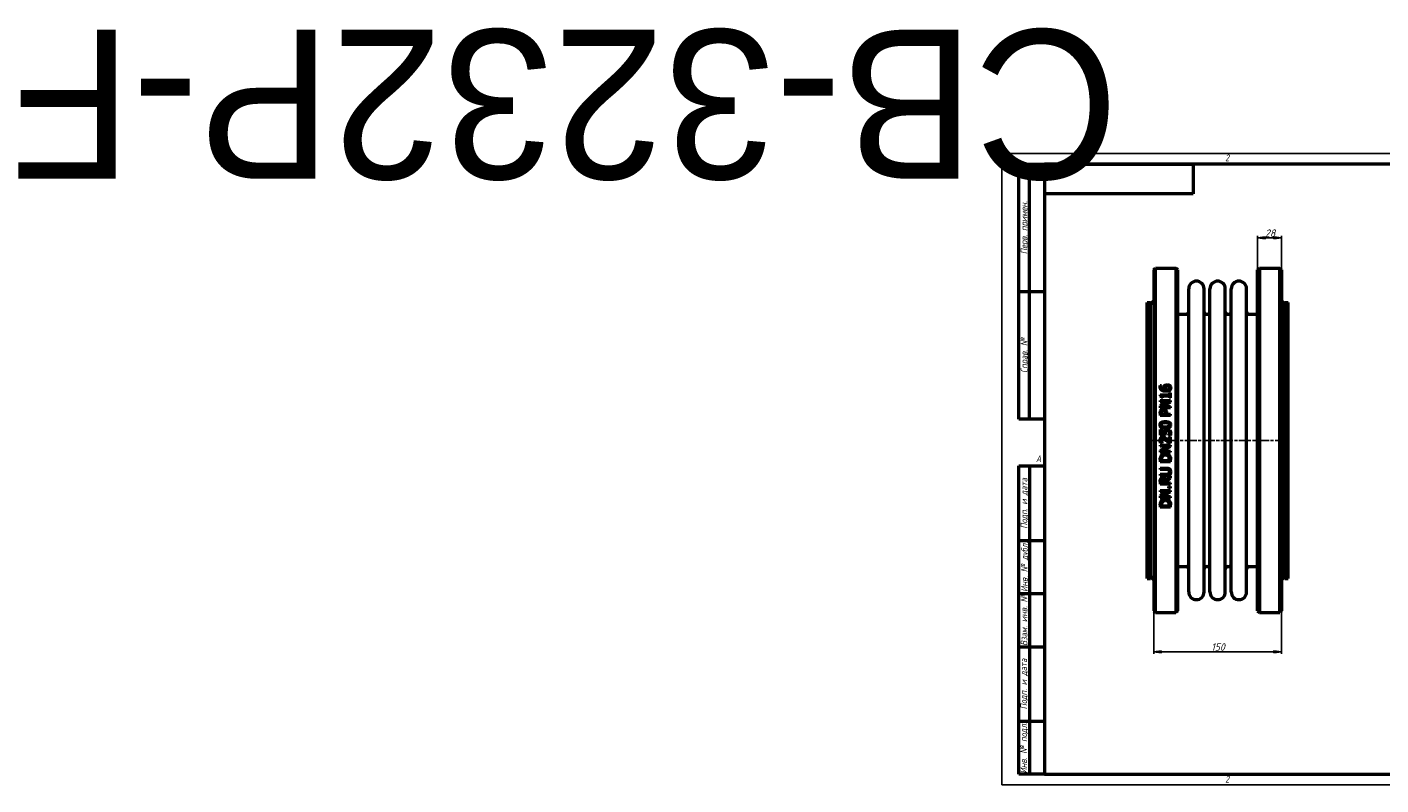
# Model space of a CAD drawing. Header units: millimetres. Extents: x -1146 to 6837, y -174 to 891.
# Tile 1 of 4: x -1146 to 446, y 0 to 891. Entities that reach past the tile are written whole.
import ezdxf
from ezdxf.enums import TextEntityAlignment as Align

# ---------------------------------------------------------------- set-up
doc = ezdxf.new("R2018")
doc.units = ezdxf.units.MM
doc.header["$LTSCALE"] = 2.5
doc.linetypes.add('CHAIN', pattern=[0.7087, 0.4724, -0.0591, 0.1181, -0.0591])
for name, color, linetype, lineweight in [('Видимый контур (ГОСТ)', 7, 'Continuous', 50), ('Кромка (ГОСТ)', 7, 'Continuous', 50), ('Обозначение (ГОСТ)', 7, 'Continuous', 25), ('Осевая линия (ГОСТ)', 7, 'Continuous', 25), ('Размер (ГОСТ)', 7, 'Continuous', 25), ('Эскизная геометрия (ГОСТ)', 7, 'Continuous', 50)]:
    doc.layers.add(name, color=color, linetype=linetype, lineweight=lineweight)
doc.styles.add('Альтернативный текст (ГОСТ)', font='arial.ttf', dxfattribs={"width": 0.8})
doc.styles.add('Обычный текст (ГОСТ)', font='GOST Common Italic.ttf')
doc.dimstyles.new('Обычный (ГОСТ)', dxfattribs={"dimscale": 2.5, "dimtxt": 3.5, "dimasz": 3.5, "dimexe": 1, "dimexo": 0, "dimgap": 0.5, "dimtad": 1, "dimtxsty": 'Обычный текст (ГОСТ)', "dimblk": 'Filled-1', "dimcen": 0.09, "dimdle": 15, "dimclrd": 256, "dimclre": 256, "dimclrt": 256, "dimazin": 2, "dimtfac": 0.714286, "dimtdec": 3, "dimtmove": 0, "dimatfit": 3, "dimfxl": 1, "dimtolj": 1, "dimlwd": 25, "dimlwe": 25, "dimarcsym": 0})

# ---------------------------------------------------------------- blocks, each defined once
blk = doc.blocks.new('Рамки ГОСТ - Рамка')
at = {"layer": 'Кромка (ГОСТ)', "lineweight": 25}
for p, q in [((0, 0), (0, 297)), ((0, 297), (420, 297)), ((420, 297), (420, 0)), ((420, 0), (0, 0))]:
    blk.add_line(p, q, dxfattribs=at)
at = {"layer": 'Кромка (ГОСТ)'}
for p, q in [((210, 292), (210, 297)), ((415, 292), (20, 292)), ((20, 292), (20, 5)), ((415, 5), (415, 292)), ((20, 5), (415, 5)), ((210, 5), (210, 0))]:
    blk.add_line(p, q, dxfattribs=at)
at = {"layer": 'Кромка (ГОСТ)', "char_height": 3.17, "attachment_point": 1, "style": 'Альтернативный текст (ГОСТ)'}
for s, insert, width in [('\\fGOST Common|b0|i1;{\\H3.1700;2}', (105, 296.5), 5.2328), ('\\fGOST Common|b0|i1;{\\H3.1700;1}', (315.02, 296.44), 5.2327), ('\\fGOST Common|b0|i1;{\\H3.1700;A}', (16, 155), 5.1335), ('\\fGOST Common|b0|i1;{\\H3.1700;A}', (416, 148.5), 5.0704), ('\\fGOST Common|b0|i1;{\\H3.1700;2}', (104.99, 4.3), 5.2328), ('\\fGOST Common|b0|i1;{\\H3.1700;1}', (315, 4.14), 6.6287), ('\\fGOST Common|b0|i1;{\\H3.1700;Формат А3}', (370, 4.39), 25.2103)]:
    blk.add_mtext(s, dxfattribs=dict(at, insert=insert, width=width))
blk = doc.blocks.new('ГОСТ - Доп. графы 1')
at = {"layer": 'Эскизная геометрия (ГОСТ)'}
for p, q in [((-12, 0), (-12, 145)), ((-12, 145), (0, 145)), ((-7, 145), (-7, 0)), ((-12, 110), (-7, 110)), ((-7, 110), (0, 110)), ((-12, 85), (-7, 85)), ((-7, 85), (0, 85)), ((-12, 60), (-7, 60)), ((-7, 60), (0, 60)), ((-12, 25), (-7, 25)), ((-7, 25), (0, 25)), ((0, 0), (-12, 0))]:
    blk.add_line(p, q, dxfattribs=at)
at = {"layer": 'Обозначение (ГОСТ)', "char_height": 3.17, "attachment_point": 5, "rotation": 90, "style": 'Альтернативный текст (ГОСТ)'}
for s, insert, width in [('\\fGOST Common|b0|i1;{\\H3.1700;Подп. и дата}', (-9.37, 127.41), 34.7679), ('\\fGOST Common|b0|i1;{\\H3.1700;Инв. № дубл.}', (-8.95, 97.55), 24.8438), ('\\fGOST Common|b0|i1;{\\H3.1700;Взам. инв. №}', (-9.58, 72.53), 24.8669), ('\\fGOST Common|b0|i1;{\\H3.1700;Подп. и дата}', (-9.5, 42.47), 35.1486), ('\\fGOST Common|b0|i1;{\\H3.1700;Инв. № подл.}', (-9.5, 12.41), 24.9618)]:
    blk.add_mtext(s, dxfattribs=dict(at, insert=insert, width=width))
at = {"layer": 'Обозначение (ГОСТ)', "lineweight": 30, "flags": 17}
for tag, p in [('Подп._и_дата_2', (-3.53, 127.51)), ('Инв._номер_дубликата', (-3.41, 97.47)), ('Взамен_инв._номера', (-3.46, 72.53)), ('Подп._и_дата_1', (-3.42, 42.35)), ('ИНВЕНТАРНЫЙ_НОМЕР', (-3.33, 12.68))]:
    blk.add_attdef(tag, text='', height=3.17, rotation=90, dxfattribs=at).set_placement(p, align=Align.MIDDLE_CENTER)
blk = doc.blocks.new('ГОСТ - Доп. графы 2')
at = {"layer": 'Эскизная геометрия (ГОСТ)'}
for p, q in [((-12, 0), (-12, 120)), ((-12, 120), (0, 120)), ((-7, 0), (-7, 120)), ((-12, 60), (0, 60)), ((0, 0), (-12, 0))]:
    blk.add_line(p, q, dxfattribs=at)
at = {"layer": 'Обозначение (ГОСТ)', "char_height": 3.17, "attachment_point": 5, "rotation": 90, "style": 'Альтернативный текст (ГОСТ)'}
for s, insert, width in [('\\fGOST Common|b0|i1;{\\H3.1700;Перв. примен.}', (-9.19, 90.05), 60.0143), ('\\fGOST Common|b0|i1;{\\H3.1700;Справ. №}', (-9.1, 30), 59.9357)]:
    blk.add_mtext(s, dxfattribs=dict(at, insert=insert, width=width))
at = {"layer": 'Обозначение (ГОСТ)', "lineweight": 30, "flags": 17}
for tag, p in [('Первичная_применяемость', (-3.65, 90.03)), ('Справочный_номер', (-3.55, 30.02))]:
    blk.add_attdef(tag, text='', height=3.17, rotation=90, dxfattribs=at).set_placement(p, align=Align.MIDDLE_CENTER)
blk = doc.blocks.new('ГОСТ - Доп. графы 3')
at = {"layer": 'Эскизная геометрия (ГОСТ)'}
for p, q in [((0, 0), (70, 0)), ((70, 0), (70, -14)), ((70, -14), (0, -14))]:
    blk.add_line(p, q, dxfattribs=at)
at = {"layer": 'Обозначение (ГОСТ)', "lineweight": 30}
blk.add_attdef('ОБОЗНАЧЕНИЕ', text='', height=5, rotation=180, dxfattribs=at).set_placement((34.94, -6.97), align=Align.MIDDLE_CENTER)
blk = doc.blocks.new('Filled-1')
at = {"color": 0}
for p, q in [((0, 0), (-1, 0.14)), ((-1, 0.14), (-1, -0.14)), ((-1, 0), (0, 0)), ((-1, -0.14), (0, 0))]:
    blk.add_line(p, q, dxfattribs=at)
at = {"color": 0, "flags": 128}
blk.add_lwpolyline([(-1, -0.14), (0, 0), (-1, 0.14), (-1, -0.14)], dxfattribs=at)
at = {"color": 0}
blk.add_solid([(-1, -0.14), (0, 0), (-1, 0.14), (-1, -0.14)], dxfattribs=at)
blk = doc.blocks.new('*D9')
at = {"layer": 'Defpoints', "color": 0, "linetype": 'Continuous', "transparency": 16777216}
for p in [(178.6, 241.1), (328.6, 241.1), (328.6, 156.6)]:
    blk.add_point(p, dxfattribs=at)
at = {"layer": 'Размер (ГОСТ)', "linetype": 'Continuous', "lineweight": 25, "transparency": 16777216}
for p, q in [((178.6, 241.1), (178.6, 154.1)), ((328.6, 241.1), (328.6, 154.1)), ((187.4, 156.6), (319.9, 156.6))]:
    blk.add_line(p, q, dxfattribs=at)
at = {"layer": 'Размер (ГОСТ)', "linetype": 'Continuous', "lineweight": 25, "transparency": 16777216, "xscale": 8.75, "yscale": 8.75, "zscale": 8.75, "rotation": 180}
blk.add_blockref('Filled-1', (178.6, 156.6), dxfattribs=at)
at = {"layer": 'Размер (ГОСТ)', "linetype": 'Continuous', "lineweight": 25, "transparency": 16777216, "xscale": 8.75, "yscale": 8.75, "zscale": 8.75}
blk.add_blockref('Filled-1', (328.6, 156.6), dxfattribs=at)
at = {"layer": 'Размер (ГОСТ)', "linetype": 'Continuous', "lineweight": 25, "transparency": 16777216, "insert": (246.1, 166.6), "char_height": 8.75, "attachment_point": 1, "style": 'Обычный текст (ГОСТ)'}
blk.add_mtext('\\A1;150', dxfattribs=at)
blk = doc.blocks.new('*D13')
at = {"layer": 'Defpoints', "color": 0, "linetype": 'Continuous', "transparency": 16777216}
for p in [(328.6, 643.1), (300.6, 605.6), (328.6, 605.6)]:
    blk.add_point(p, dxfattribs=at)
at = {"layer": 'Размер (ГОСТ)', "linetype": 'Continuous', "lineweight": 25, "transparency": 16777216}
for p, q in [((300.6, 605.6), (300.6, 645.6)), ((309.4, 643.1), (319.9, 643.1)), ((328.6, 605.6), (328.6, 645.6))]:
    blk.add_line(p, q, dxfattribs=at)
at = {"layer": 'Размер (ГОСТ)', "linetype": 'Continuous', "lineweight": 25, "transparency": 16777216, "xscale": 8.75, "yscale": 8.75, "zscale": 8.75, "rotation": 180}
blk.add_blockref('Filled-1', (300.6, 643.1), dxfattribs=at)
at = {"layer": 'Размер (ГОСТ)', "linetype": 'Continuous', "lineweight": 25, "transparency": 16777216, "xscale": 8.75, "yscale": 8.75, "zscale": 8.75}
blk.add_blockref('Filled-1', (328.6, 643.1), dxfattribs=at)
at = {"layer": 'Размер (ГОСТ)', "linetype": 'Continuous', "lineweight": 25, "transparency": 16777216, "insert": (309.4, 653.1), "char_height": 8.75, "attachment_point": 1, "style": 'Обычный текст (ГОСТ)'}
blk.add_mtext('\\A1;28', dxfattribs=at)

msp = doc.modelspace()

# ---------------------------------------------------------------- linework, layer by layer
at = {"layer": 'Видимый контур (ГОСТ)'}
for p, q in [((178.641, 605.58), (180.641, 607.58)), ((178.641, 605.58), (178.641, 204.58)), ((180.641, 202.58), (180.641, 607.58)), ((180.641, 607.58), (204.641, 607.58)), ((204.641, 607.58), (204.641, 202.58)), ((206.641, 605.58), (204.641, 607.58)), ((206.641, 204.58), (206.641, 605.58)), ((300.641, 605.58), (302.641, 607.58)), ((300.641, 204.58), (300.641, 605.58)), ((302.641, 607.58), (326.641, 607.58)), ((302.641, 607.58), (302.641, 202.58)), ((326.641, 202.58), (326.641, 607.58)), ((328.641, 605.58), (326.641, 607.58)), ((328.641, 605.58), (328.641, 204.58)), ((219.641, 226.83), (219.641, 583.33)), ((237.641, 226.83), (237.641, 583.33)), ((244.641, 226.83), (244.641, 583.33)), ((262.641, 226.83), (262.641, 583.33)), ((269.641, 226.83), (269.641, 583.33)), ((287.641, 226.83), (287.641, 583.33)), ((170.641, 242.83), (170.641, 567.33)), ((170.641, 567.33), (174.641, 567.33)), ((174.641, 565.08), (178.641, 569.08)), ((174.641, 242.83), (174.641, 567.33)), ((332.641, 565.08), (328.641, 569.08)), ((332.641, 242.83), (332.641, 567.33)), ((332.641, 567.33), (336.641, 567.33)), ((336.641, 242.83), (336.641, 567.33)), ((206.641, 553.33), (216.641, 553.33)), ((240.641, 553.33), (241.641, 553.33)), ((265.641, 553.33), (266.641, 553.33)), ((290.641, 553.33), (300.641, 553.33)), ((186.121, 469.553), (187.668, 469.553)), ((187.668, 469.485), (187.668, 469.553)), ((186.141, 458.671), (186.141, 457.427)), ((186.141, 458.671), (196.954, 458.671)), ((186.18, 451.913), (198.18, 451.913)), ((186.18, 451.913), (186.18, 450.425)), ((195.681, 450.425), (186.18, 450.425)), ((195.681, 450.425), (186.18, 445.592)), ((186.18, 445.592), (186.18, 443.326)), ((188.912, 454.947), (187.813, 454.947)), ((187.833, 444.814), (198.18, 450.123)), ((188.912, 454.947), (188.912, 457.125)), ((196.954, 457.125), (188.912, 457.125)), ((196.954, 460.801), (196.954, 458.671)), ((196.954, 460.801), (198.18, 460.801)), ((196.954, 457.125), (196.954, 454.947)), ((198.18, 454.947), (196.954, 454.947)), ((198.18, 454.947), (198.18, 460.801)), ((198.18, 450.123), (198.18, 451.913)), ((198.18, 443.326), (186.18, 443.326)), ((186.18, 437.239), (186.18, 434.224)), ((198.18, 434.224), (186.18, 434.224)), ((187.561, 435.819), (187.561, 437.141)), ((187.561, 435.819), (192.345, 435.819)), ((187.833, 444.814), (198.18, 444.814)), ((192.345, 436.908), (192.345, 435.819)), ((193.706, 435.819), (193.706, 437.17)), ((193.706, 435.819), (198.18, 435.819)), ((198.18, 443.326), (198.18, 444.814)), ((198.18, 434.224), (198.18, 435.819)), ((186.18, 417.926), (186.18, 411.342)), ((186.18, 417.926), (187.59, 417.926)), ((187.59, 412.888), (187.59, 417.926)), ((192.364, 411.342), (186.18, 411.342)), ((186.18, 399.624), (186.18, 398.136)), ((186.18, 399.624), (198.18, 399.624)), ((195.681, 398.136), (186.18, 393.303)), ((195.681, 398.136), (186.18, 398.136)), ((188.358, 401.968), (186.646, 401.968)), ((187.59, 412.888), (190.789, 412.888)), ((188.358, 401.968), (188.358, 402.055)), ((196.05, 410.963), (196.05, 410.846)), ((197.752, 410.846), (196.05, 410.846)), ((198.18, 401.715), (196.478, 401.715)), ((196.789, 409.115), (198.18, 409.115)), ((196.789, 409.115), (196.789, 403.222)), ((198.18, 401.715), (198.18, 409.115)), ((198.18, 397.835), (198.18, 399.624)), ((186.18, 393.303), (186.18, 391.038)), ((198.18, 391.038), (186.18, 391.038)), ((186.18, 382.577), (186.18, 379.845)), ((187.561, 381.44), (187.561, 382.655)), ((187.833, 392.525), (198.18, 397.835)), ((187.833, 392.525), (198.18, 392.525)), ((196.799, 382.655), (196.799, 381.44)), ((198.18, 391.038), (198.18, 392.525)), ((198.18, 379.845), (198.18, 382.606)), ((198.18, 379.845), (186.18, 379.845)), ((186.18, 372.405), (193.668, 372.405)), ((186.18, 372.405), (186.18, 370.811)), ((193.706, 370.811), (186.18, 370.811)), ((187.561, 381.44), (196.799, 381.44)), ((186.18, 365.316), (186.18, 363.722)), ((186.18, 365.316), (193.668, 365.316)), ((193.668, 363.722), (186.18, 363.722)), ((186.18, 356.72), (186.18, 353.628)), ((198.18, 353.628), (186.18, 353.628)), ((187.561, 355.222), (187.561, 356.807)), ((187.561, 355.222), (192.073, 355.222)), ((192.073, 356.623), (192.073, 355.222)), ((198.18, 362.914), (192.958, 358.645)), ((193.405, 357.051), (198.18, 360.843)), ((193.405, 355.222), (193.405, 357.051)), ((193.405, 355.222), (198.18, 355.222)), ((195.885, 350.866), (195.885, 348.94)), ((195.885, 350.866), (198.18, 350.866)), ((198.18, 360.843), (198.18, 362.914)), ((198.18, 353.628), (198.18, 355.222)), ((198.18, 348.94), (198.18, 350.866)), ((186.18, 346.198), (186.18, 344.71)), ((186.18, 346.198), (198.18, 346.198)), ((195.681, 344.71), (186.18, 339.877)), ((195.681, 344.71), (186.18, 344.71)), ((186.18, 339.877), (186.18, 337.611)), ((198.18, 337.611), (186.18, 337.611)), ((187.833, 339.099), (198.18, 344.409)), ((187.833, 339.099), (198.18, 339.099)), ((198.18, 348.94), (195.885, 348.94)), ((198.18, 344.409), (198.18, 346.198)), ((198.18, 337.611), (198.18, 339.099)), ((186.18, 329.151), (186.18, 326.418)), ((198.18, 326.418), (186.18, 326.418)), ((187.561, 328.013), (187.561, 329.229)), ((187.561, 328.013), (196.799, 328.013)), ((196.799, 329.229), (196.799, 328.013)), ((198.18, 326.418), (198.18, 329.18)), ((206.641, 256.83), (216.641, 256.83)), ((240.641, 256.83), (241.641, 256.83)), ((265.641, 256.83), (266.641, 256.83)), ((290.641, 256.83), (300.641, 256.83)), ((170.641, 242.83), (174.641, 242.83)), ((174.641, 245.08), (178.641, 241.08)), ((332.641, 245.08), (328.641, 241.08)), ((332.641, 242.83), (336.641, 242.83)), ((178.641, 204.58), (180.641, 202.58)), ((180.641, 202.58), (204.641, 202.58)), ((206.641, 204.58), (204.641, 202.58)), ((300.641, 204.58), (302.641, 202.58)), ((302.641, 202.58), (326.641, 202.58)), ((328.641, 204.58), (326.641, 202.58))]:
    msp.add_line(p, q, dxfattribs=at)
for centre, radius, start, end in [((228.641, 583.33), 9, 0, 180), ((253.641, 583.33), 9, 0, 180), ((278.641, 583.33), 9, 0, 180), ((216.641, 556.33), 3, 270, 0), ((240.641, 556.33), 3, 180, 270), ((241.641, 556.33), 3, 270, 0), ((265.641, 556.33), 3, 180, 270), ((266.641, 556.33), 3, 270, 0), ((290.641, 556.33), 3, 180, 270), ((216.641, 253.83), 3, 0, 90), ((240.641, 253.83), 3, 90, 180), ((241.641, 253.83), 3, 0, 90), ((265.641, 253.83), 3, 90, 180), ((266.641, 253.83), 3, 0, 90), ((290.641, 253.83), 3, 90, 180), ((228.641, 226.83), 9, 180, 0), ((253.641, 226.83), 9, 180, 0), ((278.641, 226.83), 9, 180, 0)]:
    msp.add_arc(centre, radius, start, end, dxfattribs=at)
for points, knots in [([(185.956, 468.192), (185.956, 468.33), (185.96, 468.469), (185.975, 468.742), (185.987, 468.885), (186.027, 469.195), (186.064, 469.381), (186.121, 469.553)], [0, 0, 0, 0, 0.043735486, 0.043735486, 0.086235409, 0.086235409, 0.144513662, 0.144513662, 0.144513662, 0.144513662]), ([(187.891, 464.127), (187.455, 464.438), (187.089, 464.812), (186.593, 465.543), (186.381, 465.922), (186.032, 466.986), (185.956, 467.589), (185.956, 468.192)], [0, 0, 0, 0, 0.163327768, 0.163327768, 0.273616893, 0.273616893, 0.404299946, 0.404299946, 0.404299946, 0.404299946]), ([(187.668, 469.485), (187.598, 469.351), (187.542, 469.187), (187.385, 468.648), (187.347, 468.307), (187.347, 467.978)], [0, 0, 0, 0, 0.047198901, 0.047198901, 0.17777388, 0.17777388, 0.17777388, 0.17777388]), ([(187.347, 467.978), (187.347, 467.529), (187.415, 467.084), (187.733, 466.292), (187.953, 465.962), (188.5, 465.414), (188.864, 465.137), (190.013, 464.654), (190.693, 464.525), (191.353, 464.467)], [0, 0, 0, 0, 0.141577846, 0.141577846, 0.266970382, 0.266970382, 0.379419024, 0.379419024, 0.505500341, 0.505500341, 0.505500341, 0.505500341]), ([(192.909, 462.814), (192.363, 462.814), (191.814, 462.843), (190.629, 462.994), (189.971, 463.133), (188.824, 463.556), (188.336, 463.807), (187.891, 464.127)], [0, 0, 0, 0, 0.163740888, 0.163740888, 0.358549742, 0.358549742, 0.519760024, 0.519760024, 0.519760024, 0.519760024]), ([(190.517, 466.966), (190.517, 467.191), (190.528, 467.418), (190.567, 467.75), (190.584, 467.858), (190.656, 468.223), (190.723, 468.416), (190.92, 468.844), (191.066, 469.075), (191.227, 469.29)], [0, 0, 0, 0, 0.070739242, 0.070739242, 0.105213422, 0.105213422, 0.187814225, 0.187814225, 0.29554588, 0.29554588, 0.29554588, 0.29554588]), ([(191.353, 464.467), (191.195, 464.694), (191.054, 464.931), (190.877, 465.293), (190.826, 465.41), (190.668, 465.813), (190.517, 466.276), (190.517, 466.966)], [0, 0, 0, 0, 0.085510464, 0.085510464, 0.125580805, 0.125580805, 0.220493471, 0.220493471, 0.220493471, 0.220493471]), ([(191.227, 469.29), (191.385, 469.501), (191.567, 469.691), (192.061, 470.079), (192.338, 470.212), (192.834, 470.41), (193.136, 470.486), (193.723, 470.575), (194.007, 470.593), (194.29, 470.593)], [0, 0, 0, 0, 0.081769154, 0.081769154, 0.192668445, 0.192668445, 0.346055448, 0.346055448, 0.485074, 0.485074, 0.485074, 0.485074]), ([(192.267, 468.143), (192.158, 468.004), (192.071, 467.853), (191.853, 467.278), (191.849, 466.787), (191.849, 466.606)], [0, 0, 0, 0, 0.054895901, 0.054895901, 0.192829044, 0.192829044, 0.192829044, 0.192829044]), ([(191.849, 466.606), (191.849, 466.405), (191.865, 466.204), (191.934, 465.798), (191.986, 465.602), (192.172, 465.074), (192.326, 464.763), (192.51, 464.467)], [0, 0, 0, 0, 0.063483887, 0.063483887, 0.129542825, 0.129542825, 0.236091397, 0.236091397, 0.236091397, 0.236091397]), ([(194.358, 468.96), (194.086, 468.96), (193.806, 468.94), (193.217, 468.821), (192.959, 468.715), (192.557, 468.451), (192.401, 468.307), (192.267, 468.143)], [0, 0, 0, 0, 0.08151971, 0.08151971, 0.180561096, 0.180561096, 0.260540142, 0.260540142, 0.260540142, 0.260540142]), ([(192.51, 464.467), (192.622, 464.461), (192.735, 464.454), (192.894, 464.445), (193.031, 464.438), (193.269, 464.438)], [0, 0, 0, 0, 0.0337008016, 0.0337008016, 0.0477189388, 0.0477189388, 0.0477189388, 0.0477189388]), ([(197.343, 464.136), (197.117, 463.92), (196.86, 463.738), (196.178, 463.357), (195.772, 463.216), (195.087, 463.009), (194.639, 462.928), (193.771, 462.833), (193.337, 462.814), (192.909, 462.814)], [0, 0, 0, 0, 0.09603606, 0.09603606, 0.23679265, 0.23679265, 0.467521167, 0.467521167, 0.688953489, 0.688953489, 0.688953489, 0.688953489]), ([(193.269, 464.438), (193.654, 464.438), (194.056, 464.455), (195.198, 464.601), (195.634, 464.789), (196.129, 465.051), (196.296, 465.161), (196.439, 465.294)], [0, 0, 0, 0, 0.115680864, 0.115680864, 0.345104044, 0.345104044, 0.469122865, 0.469122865, 0.469122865, 0.469122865]), ([(194.29, 470.593), (194.584, 470.593), (194.877, 470.57), (195.718, 470.422), (196.141, 470.244), (196.767, 469.914), (197.054, 469.711), (197.304, 469.465)], [0, 0, 0, 0, 0.088250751, 0.088250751, 0.256779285, 0.256779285, 0.427260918, 0.427260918, 0.427260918, 0.427260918]), ([(197.12, 466.791), (197.12, 467.086), (197.072, 467.377), (196.854, 467.89), (196.705, 468.101), (196.356, 468.436), (196.141, 468.597), (195.59, 468.815), (195.348, 468.873), (194.859, 468.945), (194.607, 468.96), (194.358, 468.96)], [0, 0, 0, 0, 0.092841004, 0.092841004, 0.174703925, 0.174703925, 0.241642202, 0.241642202, 0.288691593, 0.288691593, 0.336258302, 0.336258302, 0.336258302, 0.336258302]), ([(196.439, 465.294), (196.588, 465.427), (196.725, 465.577), (196.883, 465.822), (196.97, 465.97), (197.093, 466.391), (197.12, 466.59), (197.12, 466.791)], [0, 0, 0, 0, 0.061359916, 0.061359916, 0.090509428, 0.090509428, 0.115525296, 0.115525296, 0.115525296, 0.115525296]), ([(197.304, 469.465), (197.535, 469.243), (197.735, 468.999), (198.055, 468.481), (198.17, 468.23), (198.379, 467.584), (198.433, 467.185), (198.433, 466.782)], [0, 0, 0, 0, 0.098609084, 0.098609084, 0.189615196, 0.189615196, 0.324260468, 0.324260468, 0.324260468, 0.324260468]), ([(198.433, 466.782), (198.433, 466.517), (198.411, 466.253), (198.314, 465.744), (198.243, 465.503), (198.057, 465.064), (197.949, 464.868), (197.681, 464.484), (197.522, 464.302), (197.343, 464.136)], [0, 0, 0, 0, 0.083265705, 0.083265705, 0.1627553, 0.1627553, 0.233862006, 0.233862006, 0.309567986, 0.309567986, 0.309567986, 0.309567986]), ([(187.813, 454.947), (187.813, 455.286), (187.794, 455.649), (187.652, 456.424), (187.53, 456.662), (187.362, 456.925), (187.254, 457.035), (186.987, 457.219), (186.832, 457.286), (186.499, 457.384), (186.319, 457.412), (186.141, 457.427)], [0, 0, 0, 0, 0.105122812, 0.105122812, 0.243495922, 0.243495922, 0.380990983, 0.380990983, 0.526879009, 0.526879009, 0.681106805, 0.681106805, 0.681106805, 0.681106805]), ([(186.18, 437.239), (186.18, 437.576), (186.193, 437.92), (186.256, 438.552), (186.303, 438.859), (186.49, 439.59), (186.668, 440.005), (186.928, 440.38)], [0, 0, 0, 0, 0.102428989, 0.102428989, 0.193038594, 0.193038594, 0.330756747, 0.330756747, 0.330756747, 0.330756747]), ([(186.928, 440.38), (187.082, 440.605), (187.26, 440.81), (187.741, 441.24), (188.003, 441.388), (188.426, 441.599), (188.704, 441.686), (189.256, 441.788), (189.528, 441.809), (189.797, 441.809)], [0, 0, 0, 0, 0.082728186, 0.082728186, 0.194882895, 0.194882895, 0.375187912, 0.375187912, 0.541592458, 0.541592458, 0.541592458, 0.541592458]), ([(188.018, 439.281), (187.889, 439.088), (187.794, 438.877), (187.661, 438.435), (187.561, 438), (187.561, 437.141)], [0, 0, 0, 0, 0.07031547, 0.07031547, 0.140296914, 0.140296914, 0.140296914, 0.140296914]), ([(189.846, 440.146), (189.576, 440.146), (189.304, 440.116), (188.796, 439.963), (188.619, 439.862), (188.307, 439.644), (188.148, 439.476), (188.018, 439.281)], [0, 0, 0, 0, 0.080939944, 0.080939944, 0.159217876, 0.159217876, 0.28589411, 0.28589411, 0.28589411, 0.28589411]), ([(189.797, 441.809), (190.106, 441.809), (190.412, 441.776), (191.143, 441.608), (191.615, 441.423), (192.189, 441.013), (192.331, 440.892), (192.462, 440.759)], [0, 0, 0, 0, 0.092685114, 0.092685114, 0.225305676, 0.225305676, 0.27331607, 0.27331607, 0.27331607, 0.27331607]), ([(191.625, 439.465), (191.502, 439.589), (191.367, 439.7), (191.018, 439.925), (190.829, 439.998), (190.398, 440.119), (190.119, 440.146), (189.846, 440.146)], [0, 0, 0, 0, 0.052723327, 0.052723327, 0.125097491, 0.125097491, 0.238165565, 0.238165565, 0.238165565, 0.238165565]), ([(192.345, 436.908), (192.345, 437.207), (192.334, 437.519), (192.27, 438.14), (192.219, 438.381), (192.118, 438.725), (192.05, 438.889), (191.868, 439.199), (191.757, 439.34), (191.625, 439.465)], [0, 0, 0, 0, 0.090823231, 0.090823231, 0.189552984, 0.189552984, 0.286726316, 0.286726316, 0.385328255, 0.385328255, 0.385328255, 0.385328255]), ([(192.462, 440.759), (192.747, 440.469), (192.983, 440.145), (193.404, 439.342), (193.507, 438.952), (193.668, 438.228), (193.706, 437.686), (193.706, 437.17)], [0, 0, 0, 0, 0.122906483, 0.122906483, 0.275308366, 0.275308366, 0.624651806, 0.624651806, 0.624651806, 0.624651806]), ([(185.937, 423.362), (185.937, 423.844), (186.006, 424.324), (186.33, 425.135), (186.538, 425.456), (187.055, 425.983), (187.401, 426.25), (188.556, 426.781), (189.278, 426.951), (190.692, 427.155), (191.45, 427.193), (192.18, 427.193)], [0, 0, 0, 0, 0.145155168, 0.145155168, 0.262679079, 0.262679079, 0.367099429, 0.367099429, 0.494588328, 0.494588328, 0.627940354, 0.627940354, 0.627940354, 0.627940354]), ([(192.189, 419.521), (190.999, 419.521), (189.796, 419.615), (187.998, 420.112), (187.499, 420.391), (186.844, 420.894), (186.584, 421.181), (186.219, 421.805), (186.105, 422.111), (185.965, 422.736), (185.937, 423.05), (185.937, 423.362)], [0, 0, 0, 0, 0.3572727, 0.3572727, 0.63226148, 0.63226148, 0.88362419, 0.88362419, 1.09352362, 1.09352362, 1.29315412, 1.29315412, 1.29315412, 1.29315412]), ([(188.514, 425.122), (188.239, 425.013), (187.979, 424.865), (187.565, 424.467), (187.468, 424.281), (187.364, 424.042), (187.328, 423.914), (187.279, 423.644), (187.269, 423.502), (187.269, 423.362)], [0, 0, 0, 0, 0.088518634, 0.088518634, 0.172607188, 0.172607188, 0.260739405, 0.260739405, 0.353788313, 0.353788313, 0.353788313, 0.353788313]), ([(187.269, 423.362), (187.269, 423.136), (187.296, 422.909), (187.439, 422.465), (187.547, 422.294), (187.771, 422.034), (187.894, 421.928), (188.185, 421.729), (188.357, 421.643), (188.533, 421.572)], [0, 0, 0, 0, 0.067939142, 0.067939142, 0.140416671, 0.140416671, 0.205905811, 0.205905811, 0.282268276, 0.282268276, 0.282268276, 0.282268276]), ([(192.18, 425.559), (191.489, 425.559), (190.74, 425.537), (189.736, 425.431), (189.093, 425.352), (188.514, 425.122)], [0, 0, 0, 0, 0.207163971, 0.207163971, 0.302220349, 0.302220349, 0.302220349, 0.302220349]), ([(188.533, 421.572), (188.897, 421.428), (189.307, 421.34), (190.361, 421.193), (191.27, 421.154), (192.189, 421.154)], [0, 0, 0, 0, 0.117621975, 0.117621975, 0.319782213, 0.319782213, 0.319782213, 0.319782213]), ([(190.721, 413.978), (190.721, 414.357), (190.74, 414.754), (190.854, 415.534), (190.935, 415.786), (191.129, 416.257), (191.285, 416.518), (191.47, 416.759)], [0, 0, 0, 0, 0.113781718, 0.113781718, 0.236379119, 0.236379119, 0.416868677, 0.416868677, 0.416868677, 0.416868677]), ([(190.789, 412.888), (190.766, 413.062), (190.749, 413.237), (190.731, 413.543), (190.721, 413.758), (190.721, 413.978)], [0, 0, 0, 0, 0.0526262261, 0.0526262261, 0.0922063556, 0.0922063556, 0.0922063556, 0.0922063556]), ([(191.47, 416.759), (191.662, 417.013), (191.888, 417.233), (192.58, 417.714), (192.985, 417.828), (193.584, 417.964), (193.984, 417.994), (194.368, 417.994)], [0, 0, 0, 0, 0.09574055, 0.09574055, 0.252911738, 0.252911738, 0.515756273, 0.515756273, 0.515756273, 0.515756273]), ([(192.627, 415.679), (192.476, 415.509), (192.364, 415.314), (192.129, 414.698), (192.073, 414.189), (192.073, 413.715)], [0, 0, 0, 0, 0.068369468, 0.068369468, 0.197939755, 0.197939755, 0.197939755, 0.197939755]), ([(192.18, 427.193), (193.098, 427.193), (194.088, 427.136), (195.969, 426.761), (196.556, 426.483), (197.295, 426.02), (197.608, 425.739), (198.06, 425.099), (198.206, 424.776), (198.394, 424.083), (198.433, 423.722), (198.433, 423.362)], [0, 0, 0, 0, 0.2756128, 0.2756128, 0.57430227, 0.57430227, 0.8588644, 0.8588644, 1.09914596, 1.09914596, 1.34051906, 1.34051906, 1.34051906, 1.34051906]), ([(195.836, 425.132), (195.501, 425.263), (195.126, 425.348), (194.051, 425.518), (193.122, 425.559), (192.18, 425.559)], [0, 0, 0, 0, 0.108012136, 0.108012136, 0.327236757, 0.327236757, 0.327236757, 0.327236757]), ([(198.433, 423.362), (198.433, 422.879), (198.364, 422.396), (198.044, 421.584), (197.839, 421.263), (197.308, 420.713), (196.957, 420.452), (195.868, 419.949), (195.194, 419.784), (193.779, 419.563), (192.966, 419.521), (192.189, 419.521)], [0, 0, 0, 0, 0.145480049, 0.145480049, 0.262356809, 0.262356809, 0.375198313, 0.375198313, 0.511513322, 0.511513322, 0.673240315, 0.673240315, 0.673240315, 0.673240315]), ([(192.189, 421.154), (192.855, 421.154), (193.625, 421.17), (194.565, 421.256), (195.175, 421.321), (195.807, 421.563)], [0, 0, 0, 0, 0.199795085, 0.199795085, 0.281430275, 0.281430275, 0.281430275, 0.281430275]), ([(194.358, 416.36), (193.99, 416.36), (193.626, 416.317), (193.239, 416.157), (193.093, 416.09), (192.819, 415.886), (192.717, 415.789), (192.627, 415.679)], [0, 0, 0, 0, 0.110246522, 0.110246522, 0.141002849, 0.141002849, 0.162982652, 0.162982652, 0.162982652, 0.162982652]), ([(196.313, 415.747), (196.106, 415.92), (195.876, 416.053), (195.357, 416.256), (194.964, 416.36), (194.358, 416.36)], [0, 0, 0, 0, 0.080819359, 0.080819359, 0.16719452, 0.16719452, 0.16719452, 0.16719452]), ([(194.368, 417.994), (195.127, 417.994), (195.662, 417.834), (196.459, 417.532), (196.886, 417.277), (197.256, 416.934)], [0, 0, 0, 0, 0.227698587, 0.227698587, 0.559689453, 0.559689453, 0.559689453, 0.559689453]), ([(195.807, 421.563), (196.086, 421.667), (196.35, 421.813), (196.788, 422.219), (196.891, 422.413), (196.996, 422.645), (197.037, 422.782), (197.089, 423.066), (197.1, 423.215), (197.1, 423.362)], [0, 0, 0, 0, 0.089559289, 0.089559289, 0.179430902, 0.179430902, 0.292326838, 0.292326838, 0.409299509, 0.409299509, 0.409299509, 0.409299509]), ([(197.1, 423.362), (197.1, 423.595), (197.071, 423.829), (196.927, 424.247), (196.825, 424.421), (196.58, 424.695), (196.46, 424.796), (196.175, 424.984), (196.008, 425.066), (195.836, 425.132)], [0, 0, 0, 0, 0.070156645, 0.070156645, 0.133132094, 0.133132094, 0.180408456, 0.180408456, 0.235483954, 0.235483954, 0.235483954, 0.235483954]), ([(197.042, 414.017), (197.042, 414.281), (197.003, 414.54), (196.903, 414.864), (196.871, 414.958), (196.768, 415.188), (196.697, 415.31), (196.524, 415.543), (196.424, 415.651), (196.313, 415.747)], [0, 0, 0, 0, 0.079487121, 0.079487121, 0.101992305, 0.101992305, 0.131331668, 0.131331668, 0.161733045, 0.161733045, 0.161733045, 0.161733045]), ([(196.692, 412.256), (196.778, 412.505), (196.859, 412.765), (196.974, 413.218), (197.042, 413.524), (197.042, 414.017)], [0, 0, 0, 0, 0.079041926, 0.079041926, 0.140350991, 0.140350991, 0.140350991, 0.140350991]), ([(197.256, 416.934), (197.554, 416.657), (197.792, 416.333), (198.095, 415.746), (198.227, 415.444), (198.398, 414.696), (198.433, 414.342), (198.433, 413.987)], [0, 0, 0, 0, 0.122063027, 0.122063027, 0.198462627, 0.198462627, 0.263978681, 0.263978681, 0.263978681, 0.263978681]), ([(198.433, 413.987), (198.433, 413.598), (198.403, 413.21), (198.255, 412.25), (198.072, 411.496), (197.752, 410.846)], [0, 0, 0, 0, 0.117012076, 0.117012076, 0.291774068, 0.291774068, 0.291774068, 0.291774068]), ([(185.927, 405.041), (185.927, 405.594), (185.999, 406.157), (186.384, 407.158), (186.634, 407.48), (187.103, 407.97), (187.411, 408.187), (187.981, 408.436), (188.207, 408.503), (188.698, 408.598), (188.961, 408.619), (189.223, 408.619)], [0, 0, 0, 0, 0.166027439, 0.166027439, 0.32139019, 0.32139019, 0.525038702, 0.525038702, 0.650483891, 0.650483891, 0.789573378, 0.789573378, 0.789573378, 0.789573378]), ([(186.646, 401.968), (186.47, 402.327), (186.319, 402.795), (186.093, 403.613), (185.927, 404.271), (185.927, 405.041)], [0, 0, 0, 0, 0.120125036, 0.120125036, 0.219298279, 0.219298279, 0.219298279, 0.219298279]), ([(187.804, 406.393), (187.643, 406.206), (187.525, 405.995), (187.384, 405.58), (187.317, 405.309), (187.317, 404.924)], [0, 0, 0, 0, 0.073862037, 0.073862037, 0.131507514, 0.131507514, 0.131507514, 0.131507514]), ([(187.317, 404.924), (187.317, 404.632), (187.355, 404.344), (187.456, 403.93), (187.535, 403.612), (187.697, 403.222)], [0, 0, 0, 0, 0.087657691, 0.087657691, 0.127709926, 0.127709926, 0.127709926, 0.127709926]), ([(187.697, 403.222), (187.787, 402.997), (187.895, 402.781), (188.13, 402.399), (188.24, 402.224), (188.358, 402.055)], [0, 0, 0, 0, 0.072759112, 0.072759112, 0.134588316, 0.134588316, 0.134588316, 0.134588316]), ([(189.311, 406.986), (189.01, 406.986), (188.705, 406.944), (188.338, 406.794), (188.211, 406.734), (187.978, 406.571), (187.886, 406.488), (187.804, 406.393)], [0, 0, 0, 0, 0.090229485, 0.090229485, 0.118972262, 0.118972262, 0.141650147, 0.141650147, 0.141650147, 0.141650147]), ([(189.223, 408.619), (189.662, 408.619), (190.102, 408.572), (190.743, 408.394), (191.157, 408.268), (191.625, 407.997)], [0, 0, 0, 0, 0.131556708, 0.131556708, 0.199288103, 0.199288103, 0.199288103, 0.199288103]), ([(193.59, 404.613), (192.844, 405.291), (191.965, 406.033), (191.033, 406.569), (190.708, 406.736), (189.974, 406.94), (189.645, 406.986), (189.311, 406.986)], [0, 0, 0, 0, 0.302297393, 0.302297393, 0.391193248, 0.391193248, 0.460750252, 0.460750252, 0.460750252, 0.460750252]), ([(191.625, 407.997), (191.985, 407.797), (192.325, 407.561), (192.999, 407.011), (193.343, 406.707), (193.677, 406.393)], [0, 0, 0, 0, 0.123424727, 0.123424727, 0.261051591, 0.261051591, 0.261051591, 0.261051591]), ([(192.073, 413.715), (192.073, 413.386), (192.092, 413.059), (192.185, 412.254), (192.293, 411.668), (192.364, 411.342)], [0, 0, 0, 0, 0.098710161, 0.098710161, 0.243033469, 0.243033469, 0.243033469, 0.243033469]), ([(196.478, 401.715), (196.057, 402.163), (195.63, 402.611), (194.753, 403.511), (194.297, 403.97), (193.59, 404.613)], [0, 0, 0, 0, 0.184436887, 0.184436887, 0.377292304, 0.377292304, 0.377292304, 0.377292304]), ([(193.677, 406.393), (194.251, 405.866), (194.812, 405.309), (195.527, 404.561), (195.856, 404.215), (196.372, 403.668), (196.589, 403.438), (196.789, 403.222)], [0, 0, 0, 0, 0.233514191, 0.233514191, 0.310454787, 0.310454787, 0.360315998, 0.360315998, 0.360315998, 0.360315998]), ([(196.05, 410.963), (196.152, 411.102), (196.257, 411.289), (196.438, 411.644), (196.557, 411.895), (196.692, 412.256)], [0, 0, 0, 0, 0.051624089, 0.051624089, 0.101899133, 0.101899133, 0.101899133, 0.101899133]), ([(186.18, 382.577), (186.18, 383.088), (186.197, 383.628), (186.309, 384.749), (186.398, 385.115), (186.616, 385.888), (186.828, 386.412), (187.133, 386.876)], [0, 0, 0, 0, 0.154173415, 0.154173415, 0.339213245, 0.339213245, 0.747345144, 0.747345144, 0.747345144, 0.747345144]), ([(187.133, 386.876), (187.398, 387.275), (187.711, 387.632), (188.544, 388.348), (189.016, 388.606), (189.812, 388.963), (190.276, 389.099), (191.225, 389.271), (191.709, 389.307), (192.189, 389.307)], [0, 0, 0, 0, 0.144129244, 0.144129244, 0.330066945, 0.330066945, 0.561750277, 0.561750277, 0.791915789, 0.791915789, 0.791915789, 0.791915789]), ([(188.28, 385.825), (188.094, 385.51), (187.945, 385.179), (187.698, 384.407), (187.561, 383.775), (187.561, 382.655)], [0, 0, 0, 0, 0.110114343, 0.110114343, 0.24422594, 0.24422594, 0.24422594, 0.24422594]), ([(192.17, 387.644), (191.586, 387.644), (190.99, 387.582), (189.997, 387.292), (189.588, 387.105), (188.838, 386.568), (188.526, 386.227), (188.28, 385.825)], [0, 0, 0, 0, 0.175275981, 0.175275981, 0.310451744, 0.310451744, 0.452189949, 0.452189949, 0.452189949, 0.452189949]), ([(196.001, 385.971), (195.804, 386.264), (195.569, 386.524), (195.053, 386.939), (194.709, 387.166), (193.898, 387.453), (193.567, 387.527), (192.885, 387.624), (192.525, 387.644), (192.17, 387.644)], [0, 0, 0, 0, 0.106382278, 0.106382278, 0.199071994, 0.199071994, 0.257967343, 0.257967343, 0.320504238, 0.320504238, 0.320504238, 0.320504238]), ([(192.189, 389.307), (192.831, 389.307), (193.467, 389.23), (195.048, 388.784), (195.738, 388.339), (196.573, 387.676), (196.927, 387.295), (197.217, 386.856)], [0, 0, 0, 0, 0.192539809, 0.192539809, 0.492981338, 0.492981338, 0.786080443, 0.786080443, 0.786080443, 0.786080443]), ([(196.799, 382.655), (196.799, 382.999), (196.785, 383.349), (196.722, 384.012), (196.67, 384.371), (196.471, 385.15), (196.277, 385.579), (196.001, 385.971)], [0, 0, 0, 0, 0.10391953, 0.10391953, 0.201119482, 0.201119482, 0.344077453, 0.344077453, 0.344077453, 0.344077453]), ([(197.217, 386.856), (197.476, 386.444), (197.69, 386.007), (197.973, 385.14), (198.18, 384.34), (198.18, 382.606)], [0, 0, 0, 0, 0.146431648, 0.146431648, 0.274545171, 0.274545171, 0.274545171, 0.274545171]), ([(193.668, 372.405), (194.219, 372.405), (194.794, 372.369), (195.888, 372.16), (196.221, 372.021), (196.766, 371.75), (197.065, 371.53), (197.324, 371.258)], [0, 0, 0, 0, 0.165506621, 0.165506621, 0.33393468, 0.33393468, 0.608495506, 0.608495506, 0.608495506, 0.608495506]), ([(196.089, 370.295), (195.922, 370.405), (195.745, 370.496), (195.349, 370.647), (195.119, 370.705), (194.444, 370.795), (194.064, 370.811), (193.706, 370.811)], [0, 0, 0, 0, 0.060306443, 0.060306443, 0.127334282, 0.127334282, 0.201564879, 0.201564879, 0.201564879, 0.201564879]), ([(197.071, 368.059), (197.071, 368.303), (197.051, 368.548), (196.948, 369.086), (196.863, 369.306), (196.718, 369.621), (196.625, 369.776), (196.389, 370.063), (196.249, 370.19), (196.089, 370.295)], [0, 0, 0, 0, 0.074478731, 0.074478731, 0.167001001, 0.167001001, 0.268004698, 0.268004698, 0.373851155, 0.373851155, 0.373851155, 0.373851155]), ([(196.089, 365.832), (196.303, 365.973), (196.482, 366.148), (196.746, 366.528), (196.864, 366.752), (197.039, 367.383), (197.071, 367.725), (197.071, 368.059)], [0, 0, 0, 0, 0.077344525, 0.077344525, 0.140482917, 0.140482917, 0.206360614, 0.206360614, 0.206360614, 0.206360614]), ([(197.324, 371.258), (197.594, 370.983), (197.816, 370.675), (198.165, 369.974), (198.259, 369.64), (198.402, 368.937), (198.433, 368.49), (198.433, 368.059)], [0, 0, 0, 0, 0.116443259, 0.116443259, 0.237658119, 0.237658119, 0.422082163, 0.422082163, 0.422082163, 0.422082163]), ([(198.433, 368.059), (198.433, 367.72), (198.411, 367.378), (198.306, 366.694), (198.227, 366.402), (198.044, 365.91), (197.936, 365.685), (197.666, 365.253), (197.507, 365.052), (197.324, 364.869)], [0, 0, 0, 0, 0.103279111, 0.103279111, 0.211189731, 0.211189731, 0.310329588, 0.310329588, 0.411810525, 0.411810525, 0.411810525, 0.411810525]), ([(186.18, 356.72), (186.18, 357.043), (186.188, 357.376), (186.237, 358.096), (186.277, 358.369), (186.386, 358.966), (186.561, 359.385), (186.812, 359.773)], [0, 0, 0, 0, 0.099766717, 0.099766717, 0.222446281, 0.222446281, 0.602441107, 0.602441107, 0.602441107, 0.602441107]), ([(186.812, 359.773), (186.947, 359.983), (187.104, 360.175), (187.542, 360.589), (187.784, 360.732), (188.157, 360.931), (188.414, 361.015), (188.928, 361.115), (189.184, 361.135), (189.437, 361.135)], [0, 0, 0, 0, 0.076125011, 0.076125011, 0.183028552, 0.183028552, 0.369416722, 0.369416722, 0.544518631, 0.544518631, 0.544518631, 0.544518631]), ([(187.969, 358.713), (187.855, 358.541), (187.772, 358.353), (187.65, 357.951), (187.561, 357.559), (187.561, 356.807)], [0, 0, 0, 0, 0.063214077, 0.063214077, 0.129393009, 0.129393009, 0.129393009, 0.129393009]), ([(189.564, 359.472), (189.338, 359.472), (189.113, 359.446), (188.645, 359.311), (188.481, 359.21), (188.226, 359.034), (188.085, 358.885), (187.969, 358.713)], [0, 0, 0, 0, 0.067661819, 0.067661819, 0.146509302, 0.146509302, 0.309118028, 0.309118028, 0.309118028, 0.309118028]), ([(189.437, 361.135), (189.827, 361.135), (190.215, 361.091), (191.129, 360.829), (191.488, 360.586), (192.003, 360.177), (192.251, 359.91), (192.668, 359.309), (192.831, 358.985), (192.958, 358.645)], [0, 0, 0, 0, 0.116798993, 0.116798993, 0.28559345, 0.28559345, 0.503188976, 0.503188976, 0.71933885, 0.71933885, 0.71933885, 0.71933885]), ([(191.45, 358.791), (191.334, 358.914), (191.204, 359.021), (190.891, 359.217), (190.712, 359.294), (190.365, 359.394), (190.207, 359.425), (189.888, 359.464), (189.725, 359.472), (189.564, 359.472)], [0, 0, 0, 0, 0.051445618, 0.051445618, 0.111607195, 0.111607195, 0.159582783, 0.159582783, 0.207840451, 0.207840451, 0.207840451, 0.207840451]), ([(192.073, 356.623), (192.073, 356.847), (192.063, 357.073), (192.01, 357.596), (191.964, 357.814), (191.898, 358.079), (191.839, 358.234), (191.677, 358.531), (191.573, 358.668), (191.45, 358.791)], [0, 0, 0, 0, 0.069209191, 0.069209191, 0.162425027, 0.162425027, 0.305428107, 0.305428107, 0.453966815, 0.453966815, 0.453966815, 0.453966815]), ([(193.668, 365.316), (194.455, 365.316), (194.874, 365.386), (195.245, 365.457), (195.411, 365.504), (195.754, 365.636), (195.927, 365.725), (196.089, 365.832)], [0, 0, 0, 0, 0.236155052, 0.236155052, 0.435659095, 0.435659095, 0.66097887, 0.66097887, 0.66097887, 0.66097887]), ([(197.324, 364.869), (197.115, 364.657), (196.882, 364.474), (196.273, 364.116), (195.944, 364.009), (195.376, 363.858), (195.038, 363.804), (194.362, 363.735), (194.012, 363.722), (193.668, 363.722)], [0, 0, 0, 0, 0.090222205, 0.090222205, 0.213356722, 0.213356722, 0.376008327, 0.376008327, 0.543417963, 0.543417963, 0.543417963, 0.543417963]), ([(187.133, 333.449), (187.369, 333.806), (187.647, 334.133), (188.425, 334.839), (188.867, 335.092), (189.668, 335.493), (190.197, 335.658), (191.221, 335.844), (191.706, 335.88), (192.189, 335.88)], [0, 0, 0, 0, 0.134600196, 0.134600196, 0.324954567, 0.324954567, 0.631247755, 0.631247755, 0.895751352, 0.895751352, 0.895751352, 0.895751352]), ([(192.17, 334.217), (191.748, 334.217), (191.322, 334.185), (190.389, 334.008), (189.895, 333.837), (189.191, 333.41), (188.956, 333.223), (188.569, 332.82), (188.414, 332.617), (188.28, 332.399)], [0, 0, 0, 0, 0.126589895, 0.126589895, 0.285463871, 0.285463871, 0.378975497, 0.378975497, 0.459806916, 0.459806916, 0.459806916, 0.459806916]), ([(196.001, 332.545), (195.827, 332.803), (195.621, 333.039), (195.033, 333.546), (194.692, 333.717), (194.105, 333.973), (193.71, 334.075), (192.936, 334.194), (192.55, 334.217), (192.17, 334.217)], [0, 0, 0, 0, 0.098193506, 0.098193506, 0.240019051, 0.240019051, 0.476576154, 0.476576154, 0.698919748, 0.698919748, 0.698919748, 0.698919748]), ([(192.189, 335.88), (192.657, 335.88), (193.123, 335.84), (194.09, 335.65), (194.724, 335.463), (195.785, 334.868), (196.136, 334.619), (196.745, 334.057), (197, 333.758), (197.217, 333.43)], [0, 0, 0, 0, 0.140345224, 0.140345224, 0.296298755, 0.296298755, 0.383159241, 0.383159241, 0.464134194, 0.464134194, 0.464134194, 0.464134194]), ([(186.18, 329.151), (186.18, 329.643), (186.196, 330.163), (186.303, 331.299), (186.395, 331.671), (186.601, 332.424), (186.817, 332.968), (187.133, 333.449)], [0, 0, 0, 0, 0.159338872, 0.159338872, 0.367681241, 0.367681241, 0.915730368, 0.915730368, 0.915730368, 0.915730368]), ([(188.28, 332.399), (188.118, 332.124), (187.984, 331.837), (187.708, 331.053), (187.561, 330.387), (187.561, 329.229)], [0, 0, 0, 0, 0.10099939, 0.10099939, 0.265685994, 0.265685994, 0.265685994, 0.265685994]), ([(196.799, 329.229), (196.799, 329.566), (196.786, 329.909), (196.713, 330.691), (196.651, 330.991), (196.504, 331.645), (196.303, 332.114), (196.001, 332.545)], [0, 0, 0, 0, 0.109204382, 0.109204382, 0.253323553, 0.253323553, 0.732452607, 0.732452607, 0.732452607, 0.732452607]), ([(197.217, 333.43), (197.444, 333.068), (197.636, 332.689), (197.953, 331.82), (198.18, 330.992), (198.18, 329.18)], [0, 0, 0, 0, 0.134571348, 0.134571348, 0.295227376, 0.295227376, 0.295227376, 0.295227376])]:
    msp.add_open_spline(points, degree=3, knots=knots, dxfattribs=at)
at = {"layer": 'Осевая линия (ГОСТ)', "linetype": 'CHAIN', "ltscale": 11.993792}
msp.add_line((172.391, 405.08), (334.891, 405.08), dxfattribs=at)

# ---------------------------------------------------------------- block references
ref = msp.add_blockref('ГОСТ - Доп. графы 3', (50, 730), dxfattribs=dict(xscale=2.5, yscale=2.5, zscale=2.5))
lines = msp.add_mtext('CB-3232P-F', dxfattribs={"layer": 'Обозначение (ГОСТ)', "insert": (137.355, 712.581), "char_height": 175.3121, "attachment_point": 1, "rotation": 180})
ref.add_attrib('ОБОЗНАЧЕНИЕ', '', (137.355, 712.581)).embed_mtext(lines)
at = {"xscale": 2.5, "yscale": 2.5, "zscale": 2.5}
for name, p in [('Рамки ГОСТ - Рамка', (0, 0)), ('ГОСТ - Доп. графы 2', (50, 430)), ('ГОСТ - Доп. графы 1', (50, 12.5))]:
    msp.add_blockref(name, p, dxfattribs=at)

# ---------------------------------------------------------------- dimensions: what is measured, and where the dimension line sits
at = {"layer": 'Размер (ГОСТ)', "linetype": 'Continuous', "lineweight": 25}
for base, p1, p2, picture, middle in [((328.641, 643.08), (300.641, 605.58), (328.641, 605.58), '*D13', (315.641, 643.08)), ((328.641, 156.58), (178.641, 241.08), (328.641, 241.08), '*D9', (253.641, 156.58))]:
    dim = msp.add_linear_dim(base=base, p1=p1, p2=p2, angle=180, dimstyle='Обычный (ГОСТ)', override={"dimgap": 0.5, "dimdec": 2, "dimtol": 0, "dimlim": 0, "dimtp": 0, "dimtm": 0, "dimtdec": 3, "dimtofl": 0, "dimatfit": 1}, dxfattribs=at)
    dim.commit()
    dim.dimension.update_dxf_attribs({"geometry": picture, "text_midpoint": middle, "dimtype": 160})

doc.saveas('drawing.dxf')
